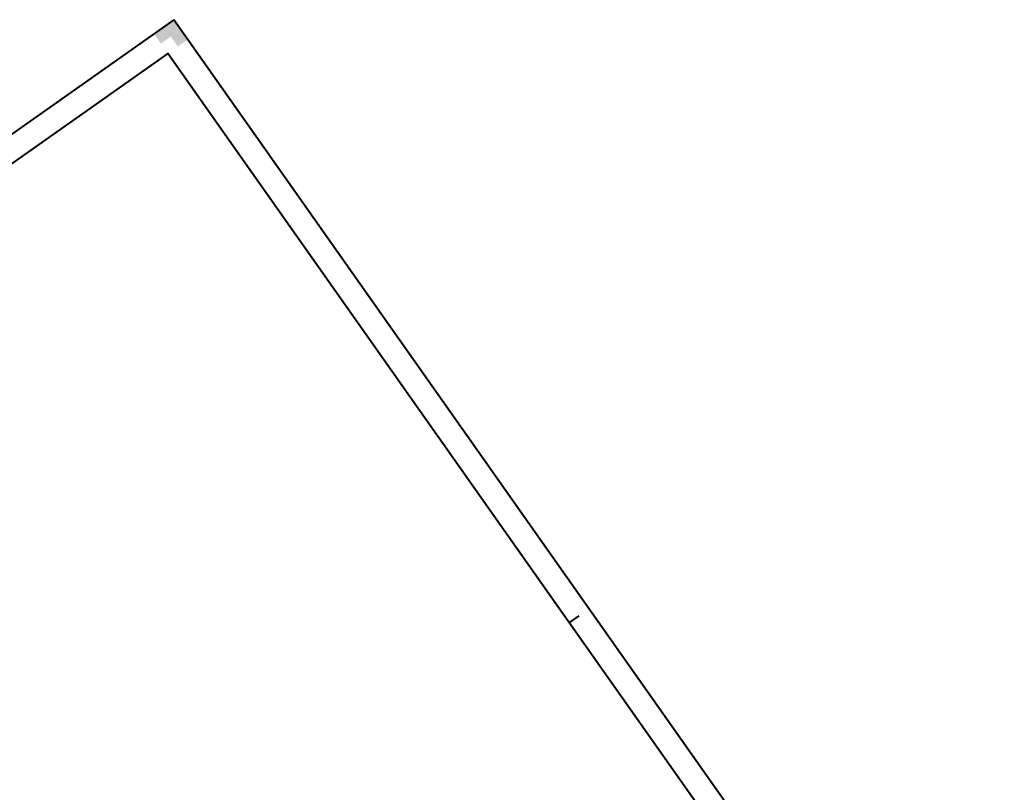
# Model space of a CAD drawing. Header units: metres. Extents: x 148786 to 149386, y 485542 to 486087.
# Tile 12 of 12: x 149183 to 149386, y 485928 to 486087. Entities that reach past the tile are written whole.
import ezdxf

# ---------------------------------------------------------------- set-up
doc = ezdxf.new("R2010")
doc.units = ezdxf.units.M
doc.header["$MEASUREMENT"] = 0
doc.layers.add('WVB-alg-onderhoek', color=7, linetype='Continuous', lineweight=30)

msp = doc.modelspace()

# ---------------------------------------------------------------- hatches: boundary and pattern name
at = {"layer": 'WVB-alg-onderhoek', "lineweight": 40}
msp.add_hatch(color=256, dxfattribs=at).paths.add_polyline_path([(149215.64, 486081.627), (149214.199, 486083.67), (149212.156, 486082.229), (149210.715, 486084.272), (149214.801, 486087.154), (149217.683, 486083.067)])

# ---------------------------------------------------------------- linework, layer by layer
for p, q in [((149214.801, 486087.154), (148785.749, 485784.599)), ((149385.961, 485844.433), (149214.801, 486087.154)), ((149296.295, 485962.912), (149298.338, 485964.352))]:
    msp.add_line(p, q, dxfattribs=at)
at = {"layer": 'WVB-alg-onderhoek', "lineweight": 40, "flags": 128}
msp.add_lwpolyline([(148962.199, 485551.727), (149378.993, 485845.637), (149213.597, 486080.186), (148796.803, 485786.276)], close=True, dxfattribs=at)

doc.saveas('drawing.dxf')
